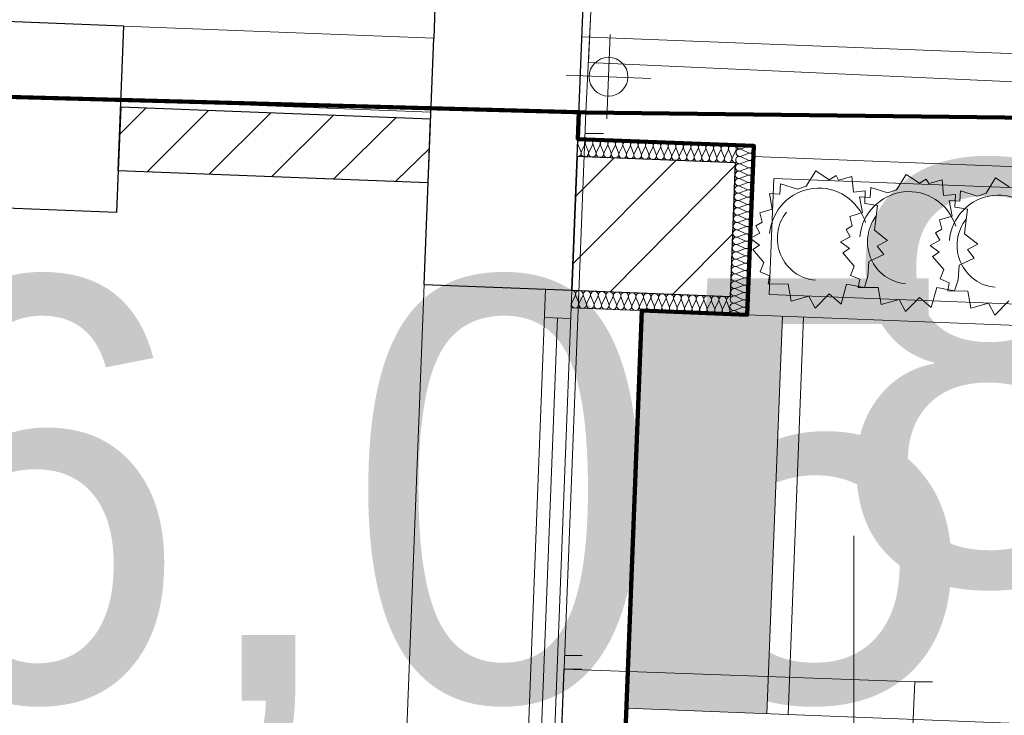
# Model space of a CAD drawing. Extents: x -134780 to 5540120, y 74663 to 5964901.
# Tile 66 of 84: x 5539591.7 to 5539594.5, y 5961351.8 to 5961353.77. Entities that reach past the tile are written whole.
import ezdxf
from ezdxf import colors
from ezdxf.entities.mleader import LeaderData, LeaderLine
from ezdxf.lldxf.tags import DXFTag
from ezdxf.math import Vec2, Vec3

# ---------------------------------------------------------------- set-up
doc = ezdxf.new("R2010")
doc.units = 0
doc.header["$MEASUREMENT"] = 0
doc.set_wipeout_variables(frame=1)
doc.linetypes.add('Krawędzie ukryte', pattern=[150, 100, -50])
doc.linetypes.add('L_0_03', pattern=[1, 0.5, -0.5])
for name, color, linetype, lineweight in [('#opisy', 7, 'Continuous', 0), ('0_Nr_Pióra__7', 7, 'Continuous', 13), ('312_budynek_ewidencyjny_Nr_Pióra__7', 7, 'Continuous', 13), ('Arch drogi_Nr_Pióra__21', 7, 'Continuous', 9), ('ARCH MAPA RUSINOWO_Nr_Pióra__60', 230, 'Continuous', 211), ('Arch opisy_Nr_Pióra__80', 3, 'Continuous', 211), ('Arch schody_Nr_Pióra__21', 7, 'Continuous', 9), ('Arch wyburzenia_Nr_Pióra__46', 5, 'Continuous', 13), ('arch wypelnienia_Nr_Pióra__118', 7, 'Continuous', 211), ('Arch ściany nośne_Nr_Pióra__21', 7, 'Continuous', 9), ('Arch ściany nośne_Nr_Pióra__27', 7, 'Continuous', 30), ('INWENT RURY SPUSTOWE_Nr_Pióra__21', 7, 'Continuous', 9), ('INWENT RZĘDNE_Nr_Pióra__21', 7, 'Continuous', 9), ('INWENT. DRZWI_Nr_Pióra__5', 7, 'Continuous', 13), ('INWENT.ŚCIANY_Nr_Pióra__1', 7, 'Continuous', 25), ('INWENT.ŚCIANY_Nr_Pióra__5', 7, 'Continuous', 13), ('mapa', 7, 'Continuous', 13), ('mur_op_Nr_Pióra__7', 7, 'Continuous', 13), ('swietlik_Nr_Pióra__7', 7, 'Continuous', 13), ('zasuwa_lub_zawor_Nr_Pióra__7', 7, 'Continuous', 13)]:
    doc.layers.add(name, color=color, linetype=linetype, lineweight=lineweight)
for name, color, linetype, lineweight, true_color in [('218_kontur_uzytku_gruntowego_Nr_Pióra__3', 7, 'Continuous', 18, 0xff6600), ('219_dzialka_ewidencyjna_Nr_Pióra__96', 7, 'Continuous', 13, 0x00d59f), ('Arch ocieplenie_Nr_Pióra__24', 7, 'Continuous', 9, 0x029e21), ('Arch okna_Nr_Pióra__4', 7, 'Continuous', 9, 0x029e21), ('arch wypelnienia_Nr_Pióra__17', 7, 'Continuous', 15, 0xdcd705), ('Arch wyposarzenie_Nr_Pióra__4', 7, 'Continuous', 9, 0x029e21)]:
    doc.layers.add(name, color=color, linetype=linetype, lineweight=lineweight, true_color=true_color)
for name, color, linetype in [('Arch ocieplenie', 7, 'Continuous'), ('Arch ściany nośne', 7, 'Continuous'), ('INWENT RZĘDNE', 7, 'Continuous')]:
    doc.layers.add(name, color=color, linetype=linetype)
doc.styles.add('GENERATED_STYLE_1', font='txt')
doc.styles.get("Standard").update_dxf_attribs({"font": 'txt', "bigfont": 'BIGFONT.SHX'})
tags = doc.linetypes.add('DASH', pattern=[15, 10, -5]).pattern_tags.tags
tags[6:7] = [DXFTag(74, 4), DXFTag(75, 0), DXFTag(340, '0'), DXFTag(46, 0.0), DXFTag(50, 0.0), DXFTag(44, 0.0), DXFTag(45, 0.0)]
tags[4:5] = [DXFTag(74, 4), DXFTag(75, 0), DXFTag(340, '0'), DXFTag(46, 0.0), DXFTag(50, 0.0), DXFTag(44, 0.0), DXFTag(45, 0.0)]
pattern_1 = [(45, (0, 0), (-91.92387818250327, 91.92387818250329), [])]

# ---------------------------------------------------------------- blocks, each defined once
blk = doc.blocks.new('Koty wysokościowe_8', base_point=(-119766.5278844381, 125732.9419502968))
at = {"layer": 'INWENT RZĘDNE_Nr_Pióra__21', "linetype": 'Continuous'}
blk.add_line((-119766.5278844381, 124532.9419502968), (-119766.5278844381, 126932.9419502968), dxfattribs=at)
at = {"layer": 'INWENT RZĘDNE_Nr_Pióra__21', "insert": (-119829.4838954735, 126570.7868641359), "char_height": 1200, "attachment_point": 7, "style": 'GENERATED_STYLE_1'}
blk.add_mtext('{86,05}', dxfattribs=at)
blk = doc.blocks.new('Ściana_54', base_point=(-120566.8265400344, 127629.9479055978))
at = {"layer": 'Arch ściany nośne_Nr_Pióra__21', "linetype": 'Continuous'}
h = blk.add_hatch(dxfattribs=at)
h.set_pattern_fill('Common_Brick', color=256, style=0, pattern_type=2)
h.set_pattern_definition(pattern_1)
h.paths.add_polyline_path([(-120566.8265400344, 127629.9479055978), (-120117.1699168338, 127612.3717509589), (-120102.3278306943, 127992.0817883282), (-120551.9844538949, 128009.6579429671)], flags=0)
at = {"layer": 'Arch ściany nośne_Nr_Pióra__27', "linetype": 'Continuous'}
for p, q in [((-120551.9844538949, 128009.6579429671), (-120566.8265400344, 127629.9479055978)), ((-120102.3278306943, 127992.0817883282), (-120551.9844538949, 128009.6579429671)), ((-120117.1699168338, 127612.3717509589), (-120102.3278306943, 127992.0817883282)), ((-120566.8265400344, 127629.9479055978), (-120117.1699168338, 127612.3717509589))]:
    blk.add_line(p, q, dxfattribs=at)
blk = doc.blocks.new('Ściana_5', base_point=(-121854.507707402, 127970.5021761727))
at = {"layer": 'Arch ściany nośne_Nr_Pióra__21', "linetype": 'Continuous'}
h = blk.add_hatch(dxfattribs=at)
h.set_pattern_fill('Common_Brick', color=256, style=0, pattern_type=2)
h.set_pattern_definition(pattern_1)
h.paths.add_polyline_path([(-121854.507707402, 127970.5021761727), (-120975.1791998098, 127936.1310293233), (-120968.1487379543, 128115.9936786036), (-121847.4772455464, 128150.364825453)], flags=0)
at = {"layer": 'Arch ściany nośne_Nr_Pióra__27', "linetype": 'Continuous'}
for p, q in [((-121847.4772455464, 128150.364825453), (-121854.507707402, 127970.5021761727)), ((-120968.1487379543, 128115.9936786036), (-121847.4772455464, 128150.364825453)), ((-120975.1791998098, 127936.1310293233), (-120968.1487379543, 128115.9936786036)), ((-121854.507707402, 127970.5021761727), (-120975.1791998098, 127936.1310293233))]:
    blk.add_line(p, q, dxfattribs=at)
blk = doc.blocks.new('Izolacja cieplna 14_4', base_point=(-120566.8265219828, 127629.9483674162))
at = {"layer": 'Arch ocieplenie_Nr_Pióra__24', "linetype": 'Continuous'}
for p, q in [((-120567.2982429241, 127594.8391208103), (-120557.6018542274, 127614.6768396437)), ((-120555.8033431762, 127614.6065395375), (-120547.6849964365, 127594.0724792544)), ((-120545.8860227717, 127594.0021610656), (-120536.189634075, 127613.839879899)), ((-120534.3911230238, 127613.7695797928), (-120526.2727762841, 127593.2355195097)), ((-120524.4738026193, 127593.1652013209), (-120514.7774139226, 127613.0029201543)), ((-120512.9789028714, 127612.9326200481), (-120504.8605561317, 127592.398559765)), ((-120503.0615824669, 127592.3282415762), (-120493.3651937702, 127612.1659604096)), ((-120491.566682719, 127612.0956603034), (-120483.4483359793, 127591.5616000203)), ((-120481.6493623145, 127591.4912818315), (-120471.9529736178, 127611.3290006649)), ((-120470.1544625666, 127611.2587005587), (-120462.0361158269, 127590.7246402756)), ((-120460.2371421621, 127590.6543220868), (-120450.5407534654, 127610.4920409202)), ((-120448.7422424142, 127610.421740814), (-120440.6238956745, 127589.8876805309)), ((-120438.8249220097, 127589.8173623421), (-120429.128533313, 127609.6550811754)), ((-120427.3300222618, 127609.5847810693), (-120419.2116755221, 127589.0507207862)), ((-120417.4127018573, 127588.9804025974), (-120407.7163131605, 127608.8181214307)), ((-120405.9178021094, 127608.7478213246), (-120397.7994553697, 127588.2137610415)), ((-120396.0004817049, 127588.1434428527), (-120386.3040930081, 127607.981161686)), ((-120384.505581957, 127607.9108615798), (-120376.3872352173, 127587.3768012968)), ((-120374.5882615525, 127587.306483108), (-120364.8918728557, 127607.1442019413)), ((-120363.0933618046, 127607.0739018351), (-120354.9750150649, 127586.539841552)), ((-120353.1760414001, 127586.4695233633), (-120343.4796527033, 127606.3072421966)), ((-120341.6811416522, 127606.2369420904), (-120333.5627949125, 127585.7028818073)), ((-120331.7638212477, 127585.6325636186), (-120322.0674325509, 127605.4702824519)), ((-120320.2689214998, 127605.3999823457), (-120312.1505747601, 127584.8659220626)), ((-120310.3516010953, 127584.7956038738), (-120300.6552123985, 127604.6333227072)), ((-120298.8567013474, 127604.563022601), (-120290.7383546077, 127584.0289623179)), ((-120288.9393809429, 127583.9586441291), (-120279.2429922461, 127603.7963629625)), ((-120277.444481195, 127603.7260628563), (-120269.3261344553, 127583.1920025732)), ((-120267.5271607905, 127583.1216843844), (-120257.8307720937, 127602.9594032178)), ((-120256.0322610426, 127602.8891031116), (-120247.9139143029, 127582.3550428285)), ((-120246.1149406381, 127582.2847246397), (-120236.4185519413, 127602.1224434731)), ((-120234.6200408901, 127602.0521433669), (-120226.5016941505, 127581.5180830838)), ((-120224.7027204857, 127581.447764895), (-120215.0063317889, 127601.2854837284)), ((-120213.2078207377, 127601.2151836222), (-120205.0894739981, 127580.6811233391)), ((-120203.2905003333, 127580.6108051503), (-120193.5941116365, 127600.4485239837)), ((-120191.7956005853, 127600.3782238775), (-120183.6772538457, 127579.8441635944)), ((-120181.8782801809, 127579.7738454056), (-120172.1818914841, 127599.6115642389)), ((-120170.3833804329, 127599.5412641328), (-120162.2650336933, 127579.0072038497)), ((-120160.4660600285, 127578.9368856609), (-120150.7696713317, 127598.7746044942)), ((-120148.9711602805, 127598.7043043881), (-120140.8528135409, 127578.170244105)), ((-120139.0538398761, 127578.0999259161), (-120129.3574511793, 127597.9376447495)), ((-120127.5589401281, 127597.8673446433), (-120119.4405933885, 127577.3332843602))]:
    blk.add_line(p, q, dxfattribs=at)
for centre, start_param, end_param in [((-120567.2418532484, 127619.3228091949), 5.870391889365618, 7.853981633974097), ((-120545.830099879, 127618.4858637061), 5.870391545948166, 9.837570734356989), ((-120524.4178797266, 127617.6489039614), 5.870391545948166, 9.837570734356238), ((-120503.0056595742, 127616.8119442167), 5.870391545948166, 9.837570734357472), ((-120481.5934394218, 127615.974984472), 5.870391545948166, 9.837570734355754), ((-120460.1812192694, 127615.1380247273), 5.870391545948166, 9.837570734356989), ((-120438.768999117, 127614.3010649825), 5.870391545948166, 9.837570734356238), ((-120417.3567789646, 127613.4641052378), 5.870391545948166, 9.837570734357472), ((-120395.9445588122, 127612.6271454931), 5.870391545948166, 9.837570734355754), ((-120374.5323386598, 127611.7901857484), 5.870391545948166, 9.837570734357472), ((-120353.1201185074, 127610.9532260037), 5.870391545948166, 9.837570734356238), ((-120557.6582320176, 127590.1931468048), 2.728799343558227, 6.6959790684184), ((-120331.707898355, 127610.116266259), 5.870391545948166, 9.837570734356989), ((-120310.2956782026, 127609.2793065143), 5.870391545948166, 9.837570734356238), ((-120288.8834580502, 127608.4423467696), 5.870391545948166, 9.837570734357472), ((-120267.4712378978, 127607.6053870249), 5.870391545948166, 9.837570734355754), ((-120246.0590177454, 127606.7684272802), 5.870391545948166, 9.837570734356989), ((-120224.646797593, 127605.9314675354), 5.870391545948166, 9.837570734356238), ((-120203.2345774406, 127605.0945077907), 5.870391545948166, 9.837570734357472), ((-120181.8223572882, 127604.257548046), 5.870391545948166, 9.837570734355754), ((-120160.4101371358, 127603.4205883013), 5.870391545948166, 9.837570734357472), ((-120138.9979169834, 127602.5836285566), 5.870391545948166, 9.837570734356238), ((-120117.585696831, 127601.7466688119), 1.570796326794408, 3.554385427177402), ((-120536.2460118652, 127589.3561870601), 2.728799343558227, 6.6959790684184), ((-120514.8337917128, 127588.5192273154), 2.728799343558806, 6.695979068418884), ((-120493.4215715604, 127587.6822675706), 2.728799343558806, 6.695979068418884), ((-120472.009351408, 127586.8453078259), 2.728799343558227, 6.695979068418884), ((-120450.5971312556, 127586.0083480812), 2.728799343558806, 6.695979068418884), ((-120429.1849111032, 127585.1713883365), 2.728799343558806, 6.695979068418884), ((-120407.7726909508, 127584.3344285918), 2.728799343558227, 6.6959790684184), ((-120386.3604707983, 127583.4974688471), 2.728799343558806, 6.695979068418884), ((-120364.9482506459, 127582.6605091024), 2.728799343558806, 6.695979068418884), ((-120343.5360304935, 127581.8235493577), 2.728799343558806, 6.695979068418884), ((-120322.1238103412, 127580.986589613), 2.728799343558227, 6.695979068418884), ((-120300.7115901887, 127580.1496298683), 2.728799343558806, 6.695979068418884), ((-120279.2993700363, 127579.3126701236), 2.728799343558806, 6.695979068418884), ((-120257.8871498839, 127578.4757103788), 2.728799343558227, 6.6959790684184), ((-120236.4749297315, 127577.6387506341), 2.728799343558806, 6.695979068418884), ((-120215.0627095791, 127576.8017908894), 2.728799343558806, 6.695979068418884), ((-120193.6504894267, 127575.9648311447), 2.728799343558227, 6.695979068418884), ((-120172.2382692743, 127575.1278714), 2.728799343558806, 6.695979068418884), ((-120150.8260491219, 127574.2909116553), 2.728799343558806, 6.695979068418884), ((-120129.4138289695, 127573.4539519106), 2.728799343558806, 6.695979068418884)]:
    blk.add_ellipse(centre, major_axis=(10.70587776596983, -0.4184707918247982), ratio=0.9924977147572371, start_param=start_param, end_param=end_param, dxfattribs=at)
blk = doc.blocks.new('Izolacja cieplna 14_3', base_point=(-120551.9844538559, 128009.6579439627))
at = {"layer": 'Arch ocieplenie_Nr_Pióra__24', "linetype": 'Continuous'}
for p, q in [((-120549.7142258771, 128044.6968906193), (-120541.5958871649, 128024.1628306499)), ((-120539.7973761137, 128024.0925305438), (-120530.1009793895, 128043.9302490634)), ((-120528.3020057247, 128043.8599308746), (-120520.1836670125, 128023.3258709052)), ((-120518.3851559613, 128023.2555707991), (-120508.6887592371, 128043.0932893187)), ((-120506.8897855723, 128043.0229711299), (-120498.7714468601, 128022.4889111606)), ((-120496.9729358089, 128022.4186110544), (-120487.2765390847, 128042.256329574)), ((-120485.4775654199, 128042.1860113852), (-120477.3592267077, 128021.6519514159)), ((-120475.5607156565, 128021.5816513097), (-120465.8643189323, 128041.4193698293)), ((-120464.0653452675, 128041.3490516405), (-120455.9470065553, 128020.8149916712)), ((-120454.1484955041, 128020.744691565), (-120444.4520987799, 128040.5824100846)), ((-120442.6531251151, 128040.5120918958), (-120434.5347864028, 128019.9780319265)), ((-120432.7362753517, 128019.9077318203), (-120423.0398786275, 128039.7454503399)), ((-120421.2409049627, 128039.6751321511), (-120413.1225662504, 128019.1410721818)), ((-120411.3240551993, 128019.0707720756), (-120401.6276584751, 128038.9084905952)), ((-120399.8286848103, 128038.8381724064), (-120391.710346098, 128018.3041124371)), ((-120389.9118350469, 128018.2338123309), (-120380.2154383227, 128038.0715308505)), ((-120378.4164646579, 128038.0012126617), (-120370.2981259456, 128017.4671526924)), ((-120368.4996148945, 128017.3968525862), (-120358.8032181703, 128037.2345711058)), ((-120357.0042445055, 128037.164252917), (-120348.8859057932, 128016.6301929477)), ((-120347.0873947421, 128016.5598928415), (-120337.3909980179, 128036.3976113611)), ((-120335.5920243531, 128036.3272931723), (-120327.4736856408, 128015.793233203)), ((-120325.6751745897, 128015.7229330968), (-120315.9787778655, 128035.5606516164)), ((-120314.1798042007, 128035.4903334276), (-120306.0614654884, 128014.9562734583)), ((-120304.2629544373, 128014.8859733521), (-120294.5665577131, 128034.7236918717)), ((-120292.7675840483, 128034.6533736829), (-120284.649245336, 128014.1193137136)), ((-120282.8507342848, 128014.0490136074), (-120273.1543375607, 128033.886732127)), ((-120271.3553638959, 128033.8164139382), (-120263.2370251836, 128013.2823539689)), ((-120261.4385141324, 128013.2120538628), (-120251.7421174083, 128033.0497723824)), ((-120249.9431437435, 128032.9794541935), (-120241.8248050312, 128012.4453942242)), ((-120240.02629398, 128012.3750941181), (-120230.3298972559, 128032.2128126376)), ((-120228.5309235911, 128032.1424944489), (-120220.4125848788, 128011.6084344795)), ((-120218.6140738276, 128011.5381343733), (-120208.9176771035, 128031.3758528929)), ((-120207.1187034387, 128031.3055347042), (-120199.0003647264, 128010.7714747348)), ((-120197.2018536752, 128010.7011746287), (-120187.5054569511, 128030.5388931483)), ((-120185.7064832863, 128030.4685749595), (-120177.588144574, 128009.9345149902)), ((-120175.7896335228, 128009.864214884), (-120166.0932367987, 128029.7019334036)), ((-120164.2942631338, 128029.6316152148), (-120156.1759244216, 128009.0975552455)), ((-120154.3774133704, 128009.0272551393), (-120144.6810166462, 128028.8649736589)), ((-120142.8820429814, 128028.7946554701), (-120134.7637042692, 128008.2605955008)), ((-120132.965193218, 128008.1902953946), (-120123.2687964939, 128028.0280139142)), ((-120121.469822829, 128027.9576957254), (-120113.3514841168, 128007.4236357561)), ((-120111.5529730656, 128007.3533356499), (-120101.8565763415, 128027.1910541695))]:
    blk.add_line(p, q, dxfattribs=at)
for centre, start_param, end_param in [((-120539.7409782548, 128048.5762225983), 5.870391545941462, 9.837571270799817), ((-120518.3287581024, 128047.7392628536), 5.870391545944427, 9.837571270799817), ((-120496.91653795, 128046.9023031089), 5.870391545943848, 9.837571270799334), ((-120475.5043177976, 128046.0653433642), 5.870391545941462, 9.837571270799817), ((-120454.0920976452, 128045.2283836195), 5.870391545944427, 9.837571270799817), ((-120432.6798774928, 128044.3914238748), 5.870391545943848, 9.837571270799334), ((-120411.2676573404, 128043.5544641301), 5.870391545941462, 9.837571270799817), ((-120389.855437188, 128042.7175043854), 5.870391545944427, 9.837571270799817), ((-120368.4432170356, 128041.8805446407), 5.870391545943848, 9.837571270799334), ((-120347.0309968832, 128041.043584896), 5.870391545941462, 9.837571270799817), ((-120325.6187767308, 128040.2066251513), 5.870391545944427, 9.837571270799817), ((-120304.2065565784, 128039.3696654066), 5.870391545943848, 9.837571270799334), ((-120282.794336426, 128038.5327056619), 5.870391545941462, 9.837571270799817), ((-120261.3821162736, 128037.6957459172), 5.870391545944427, 9.837571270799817), ((-120239.9698961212, 128036.8587861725), 5.870391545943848, 9.837571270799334), ((-120218.5576759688, 128036.0218264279), 5.870391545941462, 9.837571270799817), ((-120197.1454558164, 128035.1848666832), 5.870391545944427, 9.837571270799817), ((-120175.733235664, 128034.3479069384), 5.870391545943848, 9.837571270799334), ((-120154.3210155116, 128033.5109471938), 5.870391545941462, 9.837571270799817), ((-120132.9087953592, 128032.6739874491), 5.870391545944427, 9.837571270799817), ((-120111.4965752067, 128031.8370277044), 5.870391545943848, 9.837571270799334), ((-120551.5691225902, 128020.283502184), 4.712388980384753, 6.695978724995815), ((-120530.1573689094, 128019.4465646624), 2.728799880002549, 6.695979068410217), ((-120508.745148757, 128018.6096049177), 2.728799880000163, 6.695979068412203), ((-120487.3329286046, 128017.772645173), 2.728799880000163, 6.695979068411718), ((-120465.9207084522, 128016.9356854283), 2.728799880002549, 6.695979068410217), ((-120444.5084882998, 128016.0987256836), 2.728799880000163, 6.695979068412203), ((-120423.0962681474, 128015.2617659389), 2.728799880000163, 6.695979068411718), ((-120401.684047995, 128014.4248061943), 2.728799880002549, 6.695979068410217), ((-120380.2718278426, 128013.5878464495), 2.728799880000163, 6.695979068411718), ((-120358.8596076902, 128012.7508867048), 2.728799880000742, 6.695979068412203), ((-120337.4473875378, 128011.9139269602), 2.728799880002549, 6.695979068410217), ((-120316.0351673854, 128011.0769672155), 2.728799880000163, 6.695979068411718), ((-120294.622947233, 128010.2400074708), 2.728799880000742, 6.695979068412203), ((-120273.2107270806, 128009.4030477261), 2.728799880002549, 6.695979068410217), ((-120251.7985069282, 128008.5660879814), 2.728799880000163, 6.695979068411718), ((-120230.3862867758, 128007.7291282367), 2.728799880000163, 6.695979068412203), ((-120208.9740666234, 128006.892168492), 2.728799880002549, 6.695979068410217), ((-120187.561846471, 128006.0552087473), 2.728799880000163, 6.695979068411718), ((-120166.1496263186, 128005.2182490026), 2.728799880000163, 6.695979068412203), ((-120144.7374061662, 128004.3812892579), 2.728799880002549, 6.695979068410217), ((-120123.3251860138, 128003.5443295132), 2.728799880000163, 6.695979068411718), ((-120101.9129658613, 128002.7073697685), 2.728799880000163, 4.712388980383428)]:
    blk.add_ellipse(centre, major_axis=(10.70587776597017, -0.418470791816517), ratio=0.9924977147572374, start_param=start_param, end_param=end_param, dxfattribs=at)
blk = doc.blocks.new('Izolacja cieplna 14_2', base_point=(-120100.375368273, 128042.0441182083))
at = {"layer": 'Arch ocieplenie_Nr_Pióra__24', "linetype": 'Continuous'}
for p, q in [((-120066.1506314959, 128018.943687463), (-120086.6756090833, 128011.0577063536)), ((-120085.9289485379, 128030.1597719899), (-120066.0821476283, 128020.695733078)), ((-120065.3355046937, 128039.7973481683), (-120085.8604822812, 128031.9113670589)), ((-120087.5592021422, 127988.4524505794), (-120067.7124012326, 127978.9884116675)), ((-120066.965758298, 127998.0900267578), (-120087.4907358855, 127990.2040456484)), ((-120086.74407534, 128009.3061112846), (-120066.8972744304, 127999.8420723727)), ((-120088.3743289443, 127967.5987898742), (-120068.5275280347, 127958.1347509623)), ((-120067.7808851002, 127977.2363660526), (-120088.3058626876, 127969.3503849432)), ((-120069.4111387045, 127935.5290446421), (-120089.9361162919, 127927.6430635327)), ((-120089.1894557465, 127946.745129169), (-120069.3426548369, 127937.281090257)), ((-120068.5960119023, 127956.3827053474), (-120089.1209894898, 127948.496724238)), ((-120090.8197093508, 127905.0378077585), (-120070.9729084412, 127895.5737688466)), ((-120070.2262655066, 127914.6753839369), (-120090.7512430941, 127906.7894028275)), ((-120090.0045825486, 127925.8914684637), (-120070.157781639, 127916.4274295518)), ((-120091.6348361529, 127884.1841470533), (-120071.7880352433, 127874.7201081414)), ((-120071.0413923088, 127893.8217232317), (-120091.5663698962, 127885.9357421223)), ((-120072.6716459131, 127852.1144018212), (-120093.1966235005, 127844.2284207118)), ((-120092.4499629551, 127863.330486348), (-120072.6031620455, 127853.8664474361)), ((-120071.8565191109, 127872.9680625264), (-120092.3814966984, 127865.0820814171)), ((-120094.0802165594, 127821.6231649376), (-120074.2334156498, 127812.1591260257)), ((-120073.4867727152, 127831.260741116), (-120094.0117503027, 127823.3747600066)), ((-120093.2650897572, 127842.4768256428), (-120073.4182888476, 127833.0127867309)), ((-120094.8953433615, 127800.7695042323), (-120075.0485424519, 127791.3054653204)), ((-120074.3018995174, 127810.4070804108), (-120094.8268771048, 127802.5210993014)), ((-120075.9321531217, 127768.6997590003), (-120096.4571307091, 127760.8137778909)), ((-120095.7104701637, 127779.9158435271), (-120075.8636692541, 127770.4518046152)), ((-120075.1170263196, 127789.5534197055), (-120095.642003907, 127781.6674385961)), ((-120097.340723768, 127738.2085221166), (-120077.4939228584, 127728.7444832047)), ((-120076.7472799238, 127747.8460982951), (-120097.2722575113, 127739.9601171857)), ((-120096.5255969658, 127759.0621828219), (-120076.6787960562, 127749.59814391)), ((-120078.3775335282, 127706.1387768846), (-120098.9025111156, 127698.2527957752)), ((-120098.1558505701, 127717.3548614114), (-120078.3090496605, 127707.8908224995)), ((-120077.562406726, 127726.9924375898), (-120098.0873843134, 127719.1064564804)), ((-120079.1926603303, 127685.2851161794), (-120099.7176379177, 127677.39913507)), ((-120098.9709773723, 127696.5012007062), (-120079.1241764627, 127687.0371617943)), ((-120100.6012309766, 127654.7938792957), (-120080.754430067, 127645.3298403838)), ((-120080.0077871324, 127664.4314554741), (-120100.5327647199, 127656.5454743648)), ((-120099.7861041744, 127675.647540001), (-120079.9393032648, 127666.183501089)), ((-120081.6380407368, 127622.7241340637), (-120102.1630183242, 127614.8381529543)), ((-120101.4163577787, 127633.9402185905), (-120081.5695568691, 127624.4761796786)), ((-120080.8229139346, 127643.5777947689), (-120101.347891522, 127635.6918136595)), ((-120082.4531675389, 127601.8704733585), (-120102.9781451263, 127593.9844922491)), ((-120102.2314845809, 127613.0865578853), (-120082.3846836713, 127603.6225189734)), ((-120103.8617381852, 127571.3792364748), (-120084.0149372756, 127561.9151975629)), ((-120083.268294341, 127581.0168126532), (-120103.7932719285, 127573.1308315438)), ((-120103.046611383, 127592.2328971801), (-120083.1998104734, 127582.7688582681))]:
    blk.add_line(p, q, dxfattribs=at)
for centre, start_param, end_param in [((-120089.7498100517, 128041.6287869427), 3.141592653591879, 5.125182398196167), ((-120061.4461733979, 128030.0799164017), 4.299595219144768, 8.266774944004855), ((-120090.5649151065, 128020.7755805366), 1.158003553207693, 5.125182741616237), ((-120062.2613002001, 128009.2262556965), 4.299595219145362, 8.266774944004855), ((-120092.1951687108, 127979.0682591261), 1.158003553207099, 5.12518274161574), ((-120091.3800419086, 127999.9219198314), 1.158003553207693, 5.12518274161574), ((-120063.0764270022, 127988.3725949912), 4.299595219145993, 8.266774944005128), ((-120093.010295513, 127958.2145984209), 1.158003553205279, 5.12518274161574), ((-120064.7066806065, 127946.6652735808), 4.299595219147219, 8.266774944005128), ((-120063.8915538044, 127967.518934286), 4.299595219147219, 8.266774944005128), ((-120093.8254223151, 127937.3609377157), 1.158003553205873, 5.125182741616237), ((-120065.5218074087, 127925.8116128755), 4.299595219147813, 8.266774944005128), ((-120095.4556759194, 127895.6536163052), 1.158003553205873, 5.12518274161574), ((-120094.6405491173, 127916.5072770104), 1.158003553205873, 5.125182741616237), ((-120066.3369342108, 127904.9579521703), 4.299595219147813, 8.266774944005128), ((-120096.2708027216, 127874.7999556), 1.158003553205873, 5.125182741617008), ((-120067.9671878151, 127863.2506307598), 4.299595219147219, 8.266774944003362), ((-120067.152061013, 127884.1042914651), 4.299595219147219, 8.26677494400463), ((-120097.0859295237, 127853.9462948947), 1.158003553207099, 5.12518274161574), ((-120068.7823146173, 127842.3969700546), 4.299595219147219, 8.266774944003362), ((-120098.716183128, 127812.2389734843), 1.158003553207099, 5.12518274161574), ((-120097.9010563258, 127833.0926341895), 1.158003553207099, 5.12518274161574), ((-120069.5974414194, 127821.5433093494), 4.299595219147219, 8.266774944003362), ((-120099.5313099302, 127791.3853127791), 1.158003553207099, 5.12518274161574), ((-120071.2276950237, 127779.8359879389), 4.299595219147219, 8.266774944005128), ((-120070.4125682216, 127800.6896486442), 4.299595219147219, 8.266774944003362), ((-120100.3464367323, 127770.5316520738), 1.158003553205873, 5.12518274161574), ((-120072.0428218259, 127758.9823272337), 4.299595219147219, 8.266774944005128), ((-120101.9766903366, 127728.8243306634), 1.158003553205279, 5.12518274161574), ((-120101.1615635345, 127749.6779913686), 1.158003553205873, 5.12518274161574), ((-120072.857948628, 127738.1286665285), 4.299595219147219, 8.266774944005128), ((-120102.7918171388, 127707.9706699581), 1.158003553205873, 5.125182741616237), ((-120074.4882022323, 127696.421345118), 4.299595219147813, 8.266774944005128), ((-120073.6730754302, 127717.2750058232), 4.299595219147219, 8.266774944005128), ((-120103.6069439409, 127687.1170092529), 1.158003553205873, 5.125182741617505), ((-120075.3033290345, 127675.5676844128), 4.299595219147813, 8.26677494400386), ((-120105.2371975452, 127645.4096878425), 1.158003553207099, 5.12518274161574), ((-120104.4220707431, 127666.2633485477), 1.158003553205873, 5.125182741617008), ((-120076.1184558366, 127654.7140237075), 4.299595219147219, 8.266774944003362), ((-120106.0523243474, 127624.5560271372), 1.158003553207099, 5.12518274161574), ((-120077.7487094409, 127613.0067022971), 4.299595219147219, 8.266774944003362), ((-120076.9335826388, 127633.8603630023), 4.299595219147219, 8.266774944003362), ((-120107.6825779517, 127582.8487057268), 1.158003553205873, 5.12518274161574), ((-120106.8674511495, 127603.702366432), 1.158003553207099, 5.12518274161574), ((-120078.5638362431, 127592.1530415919), 4.299595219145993, 8.26677494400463), ((-120108.4977047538, 127561.9950450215), 1.158003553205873, 3.141592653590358), ((-120079.3789630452, 127571.2993808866), 4.299595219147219, 8.26677494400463)]:
    blk.add_ellipse(centre, major_axis=(10.62555921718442, -0.4153313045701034), ratio=0.9812757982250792, start_param=start_param, end_param=end_param, dxfattribs=at)
blk = doc.blocks.new('mapa')
at = {"layer": 'arch wypelnienia_Nr_Pióra__17', "linetype": 'Continuous', "lineweight": 0}
blk.add_hatch(color=253, dxfattribs=at).paths.add_polyline_path([(5539593.82422132, 5961351.802274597), (5539593.868356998, 5961352.93141234), (5539593.468662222, 5961352.947035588), (5539593.424526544, 5961351.817897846)], flags=0)
at = {"layer": '0_Nr_Pióra__7', "color": 252, "linetype": 'Continuous'}
for p, q in [((5539593.31, 5961353.51), (5539593.359999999, 5961353.51)), ((5539593.31, 5961353.51), (5539593.359999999, 5961353.51)), ((5539593.31, 5961353.45), (5539593.359999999, 5961353.45)), ((5539593.31, 5961353.45), (5539593.359999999, 5961353.45)), ((5539593.31, 5961353.45), (5539593.359999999, 5961353.45)), ((5539593.31, 5961353.45), (5539593.359999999, 5961353.45)), ((5539593.31, 5961353.45), (5539593.359999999, 5961353.45)), ((5539593.31, 5961353.45), (5539593.359999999, 5961353.45)), ((5539593.31, 5961353.45), (5539593.359999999, 5961353.45)), ((5539593.249728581, 5961351.968056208), (5539593.299728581, 5961351.968056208)), ((5539593.248192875, 5961351.92876771), (5539593.298192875, 5961351.92876771)), ((5539594.244, 5961351.893), (5539594.294, 5961351.893))]:
    blk.add_line(p, q, dxfattribs=at)
at = {"layer": '218_kontur_uzytku_gruntowego_Nr_Pióra__3', "color": 252, "linetype": 'L_0_03', "flags": 128}
for points in [[(5539593.31, 5961353.51), (5539586.990000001, 5961353.68)], [(5539586.990000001, 5961353.68), (5539593.31, 5961353.51)], [(5539595.990000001, 5961353.48), (5539593.31, 5961353.51)], [(5539593.31, 5961353.51), (5539595.990000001, 5961353.48)]]:
    blk.add_lwpolyline(points, dxfattribs=at)
at = {"layer": '219_dzialka_ewidencyjna_Nr_Pióra__96', "color": 252, "linetype": 'Continuous', "flags": 128}
for points in [[(5539586.990000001, 5961353.68), (5539593.31, 5961353.51)], [(5539593.31, 5961353.51), (5539606.76, 5961353.35)]]:
    blk.add_lwpolyline(points, dxfattribs=at)
at = {"layer": '312_budynek_ewidencyjny_Nr_Pióra__7', "color": 252, "linetype": 'Continuous'}
blk.add_line((5539593.31, 5961353.51), (5539592.23, 5961325.88), dxfattribs=at)
at = {"layer": '312_budynek_ewidencyjny_Nr_Pióra__7', "color": 252, "linetype": 'Continuous', "flags": 128}
for points in [[(5539593.78, 5961363.04), (5539593.31, 5961353.51)], [(5539593.31, 5961353.51), (5539586.990000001, 5961353.68)], [(5539586.990000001, 5961353.68), (5539593.31, 5961353.51)]]:
    blk.add_lwpolyline(points, dxfattribs=at)
at = {"layer": 'Arch drogi_Nr_Pióra__21', "linetype": 'Continuous'}
for p, q in [((5539593.82422132, 5961351.802274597), (5539593.868356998, 5961352.93141234)), ((5539593.884175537, 5961351.79993111), (5539593.928311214, 5961352.929068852))]:
    blk.add_line(p, q, dxfattribs=at)
at = {"layer": 'ARCH MAPA RUSINOWO_Nr_Pióra__60', "color": 252, "linetype": 'Continuous', "lineweight": 20, "flags": 128}
blk.add_lwpolyline([(5539593.31, 5961353.51), (5539586.99, 5961353.68)], dxfattribs=at)
at = {"layer": 'ARCH MAPA RUSINOWO_Nr_Pióra__60', "linetype": 'Continuous', "lineweight": 20, "flags": 128}
blk.add_lwpolyline([(5539593.31, 5961353.51), (5539606.76, 5961353.349999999)], dxfattribs=at)
at = {"layer": 'Arch okna_Nr_Pióra__4', "color": 252, "linetype": 'Continuous'}
for p, q in [((5539592.851088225, 5961353.021213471), (5539592.760863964, 5961350.712976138)), ((5539593.195824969, 5961353.007738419), (5539593.105600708, 5961350.699501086)), ((5539593.27076774, 5961353.004809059), (5539593.18054348, 5961350.696571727)), ((5539593.230171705, 5961352.926334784), (5539593.146196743, 5961350.777975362)), ((5539593.192700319, 5961352.927799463), (5539593.267643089, 5961352.924870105))]:
    blk.add_line(p, q, dxfattribs=at)
at = {"layer": 'Arch opisy_Nr_Pióra__80', "linetype": 'DASH', "ltscale": 0.2}
for q in [(5539586.99, 5961353.68), (5539606.76, 5961353.349999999)]:
    blk.add_line((5539593.31, 5961353.51), q, dxfattribs=at)
at = {"layer": 'Arch schody_Nr_Pióra__21', "color": 252, "linetype": 'Continuous'}
for p, q in [((5539593.768432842, 5961352.93531817), (5539593.786008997, 5961353.384974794)), ((5539594.685322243, 5961353.349822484), (5539593.786008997, 5961353.384974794)), ((5539593.843619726, 5961353.32267709), (5539593.830730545, 5961352.992928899)), ((5539594.623024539, 5961353.292211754), (5539593.843619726, 5961353.32267709)), ((5539593.830730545, 5961352.992928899), (5539594.610135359, 5961352.962463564)), ((5539593.768432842, 5961352.93531817), (5539594.667746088, 5961352.900165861)), ((5539593.424526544, 5961351.817897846), (5539597.511405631, 5961351.658150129))]:
    blk.add_line(p, q, dxfattribs=at)
at = {"layer": 'Arch wyburzenia_Nr_Pióra__46', "color": 252, "linetype": 'Continuous'}
for p, q in [((5539593.78718122, 5961353.414952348), (5539593.28756275, 5961353.434481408)), ((5539593.768433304, 5961352.935318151), (5539593.78718122, 5961353.414952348)), ((5539593.268814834, 5961352.954847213), (5539593.768433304, 5961352.935318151))]:
    blk.add_line(p, q, dxfattribs=at)
at = {"layer": 'arch wypelnienia_Nr_Pióra__118', "linetype": 'Continuous', "flags": 128}
blk.add_lwpolyline([(5539579.088503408, 5961327.108979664), (5539579.056085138, 5961326.279612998), (5539592.70566182, 5961325.746081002), (5539592.738079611, 5961326.575449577), (5539592.438309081, 5961326.587167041), (5539592.731244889, 5961334.081442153), (5539592.877268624, 5961337.808595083), (5539594.915375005, 5961337.728916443), (5539595.057323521, 5961341.359881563), (5539593.023003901, 5961341.435626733), (5539593.468662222, 5961352.947035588), (5539593.768433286, 5961352.935317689), (5539593.78718122, 5961353.414952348), (5539593.28756275, 5961353.434481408), (5539593.290535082, 5961353.510523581), (5539586.99, 5961353.68), (5539586.89, 5961350.36), (5539580.53, 5961350.62), (5539580.536283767, 5961350.808512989), (5539580.015547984, 5961350.825870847), (5539579.996800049, 5961350.346236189), (5539580.296571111, 5961350.334519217), (5539579.388274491, 5961327.097264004)], close=True, dxfattribs=at)
at = {"layer": 'arch wypelnienia_Nr_Pióra__17', "color": 253, "linetype": 'Continuous', "lineweight": 0}
blk.add_line((5539593.468662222, 5961352.947035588), (5539593.382343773, 5961350.73872195), dxfattribs=at)
at = {"layer": 'Arch wyposarzenie_Nr_Pióra__4', "color": 252, "linetype": 'Continuous'}
for p, q in [((5539593.935849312, 5961353.300279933), (5539593.96297468, 5961353.343975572)), ((5539593.96297468, 5961353.343975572), (5539594.00117156, 5961353.318698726)), ((5539594.00117156, 5961353.318698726), (5539594.020455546, 5961353.330687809)), ((5539594.020455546, 5961353.330687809), (5539594.027541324, 5961353.317972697)), ((5539594.191730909, 5961353.290278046), (5539594.218856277, 5961353.333973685)), ((5539594.218856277, 5961353.333973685), (5539594.257053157, 5961353.308696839)), ((5539593.861055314, 5961353.278186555), (5539593.862896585, 5961353.306858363)), ((5539593.862896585, 5961353.306858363), (5539593.911173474, 5961353.291881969)), ((5539594.027541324, 5961353.317972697), (5539594.065454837, 5961353.328433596)), ((5539594.065454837, 5961353.328433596), (5539594.069703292, 5961353.283608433)), ((5539594.257053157, 5961353.308696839), (5539594.276337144, 5961353.320685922)), ((5539594.276337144, 5961353.320685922), (5539594.283422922, 5961353.307970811)), ((5539594.283422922, 5961353.307970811), (5539594.321336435, 5961353.318431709)), ((5539594.321336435, 5961353.318431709), (5539594.32558489, 5961353.273606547)), ((5539594.446012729, 5961353.280338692), (5539594.473138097, 5961353.32403433)), ((5539594.473138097, 5961353.32403433), (5539594.511334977, 5961353.298757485)), ((5539593.83937842, 5961353.235343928), (5539593.831367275, 5961353.279917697)), ((5539593.831367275, 5961353.279917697), (5539593.861055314, 5961353.278186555)), ((5539593.911173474, 5961353.291881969), (5539593.935849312, 5961353.300279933)), ((5539594.069703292, 5961353.283608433), (5539594.103069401, 5961353.287363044)), ((5539594.103069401, 5961353.287363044), (5539594.101987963, 5961353.251093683)), ((5539594.116936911, 5961353.268184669), (5539594.118778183, 5961353.296856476)), ((5539594.118778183, 5961353.296856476), (5539594.167055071, 5961353.281880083)), ((5539594.167055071, 5961353.281880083), (5539594.191730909, 5961353.290278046)), ((5539594.32558489, 5961353.273606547), (5539594.358950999, 5961353.277361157)), ((5539594.358950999, 5961353.277361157), (5539594.357869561, 5961353.241091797)), ((5539594.371218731, 5961353.258245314), (5539594.373060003, 5961353.286917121)), ((5539594.373060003, 5961353.286917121), (5539594.421336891, 5961353.271940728)), ((5539594.421336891, 5961353.271940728), (5539594.446012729, 5961353.280338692)), ((5539594.095260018, 5961353.225342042), (5539594.087248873, 5961353.269915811)), ((5539594.087248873, 5961353.269915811), (5539594.116936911, 5961353.268184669)), ((5539594.101987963, 5961353.251093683), (5539594.10886223, 5961353.250428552)), ((5539594.10886223, 5961353.250428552), (5539594.137838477, 5961353.245260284)), ((5539594.349541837, 5961353.215402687), (5539594.341530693, 5961353.259976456)), ((5539594.341530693, 5961353.259976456), (5539594.371218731, 5961353.258245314)), ((5539593.803688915, 5961353.224865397), (5539593.83937842, 5961353.235343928)), ((5539593.810604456, 5961353.198040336), (5539593.803688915, 5961353.224865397)), ((5539594.059570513, 5961353.214863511), (5539594.095260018, 5961353.225342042)), ((5539594.137838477, 5961353.245260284), (5539594.129365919, 5961353.175362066)), ((5539594.357869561, 5961353.241091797), (5539594.364743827, 5961353.240426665)), ((5539594.364743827, 5961353.240426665), (5539594.393720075, 5961353.235258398)), ((5539594.393720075, 5961353.235258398), (5539594.385247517, 5961353.16536018)), ((5539593.792687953, 5961353.187624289), (5539593.810604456, 5961353.198040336)), ((5539594.066486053, 5961353.18803845), (5539594.059570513, 5961353.214863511)), ((5539594.313852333, 5961353.204924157), (5539594.349541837, 5961353.215402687)), ((5539594.320767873, 5961353.178099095), (5539594.313852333, 5961353.204924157)), ((5539593.776919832, 5961353.152443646), (5539593.804247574, 5961353.166932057)), ((5539593.804247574, 5961353.166932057), (5539593.792687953, 5961353.187624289)), ((5539594.048569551, 5961353.177622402), (5539594.066486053, 5961353.18803845)), ((5539594.060129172, 5961353.15693017), (5539594.048569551, 5961353.177622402)), ((5539594.129365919, 5961353.175362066), (5539594.166415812, 5961353.146088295)), ((5539594.302851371, 5961353.167683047), (5539594.320767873, 5961353.178099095)), ((5539594.314410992, 5961353.146990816), (5539594.302851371, 5961353.167683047)), ((5539594.385247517, 5961353.16536018), (5539594.42229741, 5961353.136086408)), ((5539593.803065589, 5961353.133287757), (5539593.776919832, 5961353.152443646)), ((5539594.032801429, 5961353.14244176), (5539594.060129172, 5961353.15693017)), ((5539594.058947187, 5961353.123285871), (5539594.032801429, 5961353.14244176)), ((5539594.166415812, 5961353.146088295), (5539594.137476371, 5961353.13046136)), ((5539594.287083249, 5961353.132502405), (5539594.314410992, 5961353.146990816)), ((5539594.42229741, 5961353.136086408), (5539594.393357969, 5961353.120459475)), ((5539593.783770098, 5961353.121055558), (5539593.803065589, 5961353.133287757)), ((5539593.815692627, 5961353.083654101), (5539593.783770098, 5961353.121055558)), ((5539594.039651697, 5961353.111053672), (5539594.058947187, 5961353.123285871)), ((5539594.071574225, 5961353.073652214), (5539594.039651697, 5961353.111053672)), ((5539594.137476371, 5961353.13046136), (5539594.156020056, 5961353.10617794)), ((5539594.313229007, 5961353.113346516), (5539594.287083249, 5961353.132502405)), ((5539594.293933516, 5961353.101114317), (5539594.313229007, 5961353.113346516)), ((5539594.393357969, 5961353.120459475), (5539594.411901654, 5961353.096176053)), ((5539593.805198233, 5961353.057247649), (5539593.815692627, 5961353.083654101)), ((5539594.113766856, 5961353.086311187), (5539594.11085563, 5961353.045039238)), ((5539594.156020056, 5961353.10617794), (5539594.113766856, 5961353.086311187)), ((5539594.325856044, 5961353.06371286), (5539594.293933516, 5961353.101114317)), ((5539594.411901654, 5961353.096176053), (5539594.369648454, 5961353.0763093)), ((5539593.831543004, 5961353.046383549), (5539593.805198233, 5961353.057247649)), ((5539594.061079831, 5961353.047245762), (5539594.071574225, 5961353.073652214)), ((5539594.31536165, 5961353.037306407), (5539594.325856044, 5961353.06371286)), ((5539594.369648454, 5961353.0763093), (5539594.366737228, 5961353.035037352)), ((5539593.827553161, 5961353.023269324), (5539593.831543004, 5961353.046383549)), ((5539593.884066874, 5961353.022362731), (5539593.827553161, 5961353.023269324)), ((5539594.087424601, 5961353.036381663), (5539594.061079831, 5961353.047245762)), ((5539594.083434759, 5961353.013267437), (5539594.087424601, 5961353.036381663)), ((5539594.11085563, 5961353.045039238), (5539594.100840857, 5961353.013262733)), ((5539594.341706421, 5961353.026442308), (5539594.31536165, 5961353.037306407)), ((5539594.337716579, 5961353.003328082), (5539594.341706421, 5961353.026442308)), ((5539594.366737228, 5961353.035037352), (5539594.356722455, 5961353.003260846)), ((5539593.892793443, 5961352.974380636), (5539593.884066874, 5961353.022362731)), ((5539594.050074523, 5961353.022438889), (5539594.034452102, 5961352.965741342)), ((5539594.100840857, 5961353.013262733), (5539594.050074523, 5961353.022438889)), ((5539594.139948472, 5961353.012360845), (5539594.083434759, 5961353.013267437)), ((5539594.148675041, 5961352.964378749), (5539594.139948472, 5961353.012360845)), ((5539594.305956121, 5961353.012437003), (5539594.2903337, 5961352.955739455)), ((5539594.356722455, 5961353.003260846), (5539594.305956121, 5961353.012437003)), ((5539594.394230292, 5961353.00242149), (5539594.337716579, 5961353.003328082)), ((5539594.40295686, 5961352.954439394), (5539594.394230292, 5961353.00242149)), ((5539593.943276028, 5961352.98856626), (5539593.892793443, 5961352.974380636)), ((5539593.961145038, 5961352.954472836), (5539593.943276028, 5961352.98856626)), ((5539594.000928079, 5961352.994661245), (5539593.961145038, 5961352.954472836)), ((5539594.034452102, 5961352.965741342), (5539594.000928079, 5961352.994661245)), ((5539594.199157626, 5961352.978564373), (5539594.148675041, 5961352.964378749)), ((5539594.217026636, 5961352.944470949), (5539594.199157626, 5961352.978564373)), ((5539594.256809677, 5961352.984659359), (5539594.217026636, 5961352.944470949)), ((5539594.2903337, 5961352.955739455), (5539594.256809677, 5961352.984659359)), ((5539594.453439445, 5961352.968625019), (5539594.40295686, 5961352.954439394)), ((5539594.471308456, 5961352.934531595), (5539594.453439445, 5961352.968625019)), ((5539594.511091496, 5961352.974720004), (5539594.471308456, 5961352.934531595))]:
    blk.add_line(p, q, dxfattribs=at)
for centre, major_axis, start_param, end_param in [((5539593.970995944, 5961353.152572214), (-0.005568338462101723, -0.1424566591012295), 1.927534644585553, 4.652962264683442), ((5539594.226877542, 5961353.142570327), (-0.005568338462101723, -0.1424566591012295), 1.927534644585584, 4.652962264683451), ((5539594.481159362, 5961353.132630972), (-0.005568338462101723, -0.1424566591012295), 1.927534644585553, 4.652962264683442), ((5539593.970995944, 5961353.152572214), (-0.004661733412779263, -0.1192626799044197), 4.078422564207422, 6.243896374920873), ((5539594.226877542, 5961353.142570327), (-0.004661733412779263, -0.1192626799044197), 4.078422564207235, 6.243896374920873), ((5539594.481159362, 5961353.132630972), (-0.004661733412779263, -0.1192626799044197), 4.078422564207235, 6.243896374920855)]:
    blk.add_ellipse(centre, major_axis=major_axis, ratio=0.9820051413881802, start_param=start_param, end_param=end_param, dxfattribs=at)
at = {"layer": 'INWENT RURY SPUSTOWE_Nr_Pióra__21', "color": 252, "linetype": 'Continuous'}
for p, q in [((5539593.379219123, 5961353.731127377), (5539593.369845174, 5961353.491310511)), ((5539593.254623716, 5961353.615905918), (5539593.494440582, 5961353.606531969))]:
    blk.add_line(p, q, dxfattribs=at)
blk.add_circle((5539593.374532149, 5961353.611218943), 0.05500000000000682, dxfattribs=at)
at = {"layer": 'INWENT. DRZWI_Nr_Pióra__5', "color": 252, "linetype": 'Continuous'}
blk.add_line((5539592.870226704, 5961353.510839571), (5539591.990898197, 5961353.545210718), dxfattribs=at)
at = {"layer": 'INWENT.ŚCIANY_Nr_Pióra__1', "color": 252, "linetype": 'Continuous'}
for p, q in [((5539592.90108262, 5961354.300236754), (5539592.87842891, 5961353.720679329)), ((5539593.27076774, 5961353.004809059), (5539593.320762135, 5961354.283832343)), ((5539591.999100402, 5961353.755050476), (5539591.599405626, 5961353.770673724)), ((5539591.983086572, 5961353.34536333), (5539591.999100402, 5961353.755050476)), ((5539592.86241508, 5961353.310992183), (5539592.87842891, 5961353.720679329)), ((5539591.978399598, 5961353.225454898), (5539588.301207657, 5961353.369188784)), ((5539591.983086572, 5961353.34536333), (5539591.978399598, 5961353.225454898)), ((5539592.851088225, 5961353.021213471), (5539592.86241508, 5961353.310992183)), ((5539592.851088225, 5961353.021213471), (5539593.27076774, 5961353.004809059))]:
    blk.add_line(p, q, dxfattribs=at)
at = {"layer": 'INWENT.ŚCIANY_Nr_Pióra__5', "color": 252, "linetype": 'Krawędzie ukryte'}
for p, q in [((5539591.999100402, 5961353.755050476), (5539592.87842891, 5961353.720679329)), ((5539591.983086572, 5961353.34536333), (5539592.86241508, 5961353.310992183))]:
    blk.add_line(p, q, dxfattribs=at)
at = {"layer": 'INWENT.ŚCIANY_Nr_Pióra__5', "color": 252, "linetype": 'Continuous'}
blk.add_line((5539593.298889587, 5961353.724259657), (5539594.75777552, 5961353.6672348), dxfattribs=at)
at = {"layer": 'mur_op_Nr_Pióra__7', "color": 252, "linetype": 'Continuous', "flags": 128}
for points in [[(5539593.317955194, 5961353.651682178), (5539594.984495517, 5961353.575949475), (5539595.159699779, 5961357.147751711)], [(5539593.317963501, 5961353.651681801), (5539593.340644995, 5961354.151167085)]]:
    blk.add_lwpolyline(points, dxfattribs=at)
at = {"layer": 'swietlik_Nr_Pióra__7', "color": 252, "linetype": 'Continuous', "flags": 128}
blk.add_lwpolyline([(5539594.244, 5961351.893), (5539594.191000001, 5961350.714), (5539593.202063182, 5961350.748616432), (5539593.248192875, 5961351.92876771)], close=True, dxfattribs=at)
at = {"layer": 'Arch ocieplenie', "color": 252, "linetype": 'Continuous', "lineweight": 9, "xscale": 0.001, "yscale": 0.001, "zscale": 0.001}
for name, p in [('Izolacja cieplna 14_3', (5539593.285609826, 5961353.384519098)), ('Izolacja cieplna 14_2', (5539593.737218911, 5961353.416905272)), ('Izolacja cieplna 14_4', (5539593.270767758, 5961353.004809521))]:
    blk.add_blockref(name, p, dxfattribs=at)
at = {"layer": 'Arch ściany nośne', "color": 252, "xscale": 0.001, "yscale": 0.001, "zscale": 0.001}
for name, p in [('Ściana_5', (5539591.983086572, 5961353.34536333)), ('Ściana_54', (5539593.27076774, 5961353.004809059))]:
    blk.add_blockref(name, p, dxfattribs=at)
at = {"layer": 'INWENT RZĘDNE', "color": 252, "xscale": 0.001, "yscale": 0.001, "zscale": 0.001}
blk.add_blockref('Koty wysokościowe_8', (5539594.071066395, 5961351.107803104), dxfattribs=at)
at = {"layer": 'arch wypelnienia_Nr_Pióra__17', "color": 253, "linetype": 'Continuous', "lineweight": 0, "insert": (5539585.401812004, 5961351.61603265), "char_height": 1.2, "attachment_point": 7, "style": 'GENERATED_STYLE_1'}
blk.add_mtext('{+0,30=86,05}', dxfattribs=at)

msp = doc.modelspace()

# ---------------------------------------------------------------- block references
at = {"layer": 'mapa', "color": 4, "lineweight": 40}
msp.add_blockref('mapa', (0, 0), dxfattribs=at)

# ---------------------------------------------------------------- next in the draw order: leaders
at = {"layer": '#opisy', "lineweight": 0}
ml = msp.add_multileader_mtext('Standard', dxfattribs=at)
ml.set_content('\\fArial|b0|i0|c238|p34;\\A1;G16 ', color=256)
ml.set_leader_properties()
ml.build(insert=Vec2(0, 0))
ml.multileader.update_dxf_attribs({"text_left_attachment_type": 5, "text_right_attachment_type": 5, "dogleg_length": 0.3599999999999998, "arrow_head_size": 0.18})
ctx = ml.context
ctx.base_point, ctx.char_height, ctx.arrow_head_size, ctx.landing_gap_size, ctx.plane_origin = Vec3(5539618.333294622, 5961353.104161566), 1.5, 0.18, 0.09, Vec3(5539618.670020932, 5961322.323026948)
ctx.left_attachment, ctx.right_attachment = 5, 5
notes = []
notes.append((ctx, [(0, (1, 1, 0), (5539617.973294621, 5961351.578661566), (1, 0), 0.3599999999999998, [(0, [(5539593.44872382, 5961349.235007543)], 0, [])])]))
ctx.mtext.insert, ctx.mtext.flow_direction = Vec3(5539618.423294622, 5961353.404161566), 5
for ctx, leaders in notes:
    for number, flags, end, landing, length, lines in leaders:
        leader = LeaderData()
        leader.index, (leader.has_last_leader_line, leader.has_dogleg_vector, leader.attachment_direction) = number, flags
        leader.last_leader_point, leader.dogleg_vector, leader.dogleg_length = Vec3(end), Vec3(landing), length
        for number, points, colour, breaks in lines:
            line = LeaderLine()
            line.index, line.vertices, line.color, line.breaks = number, Vec3.list(points), colors.encode_raw_color(colour), breaks
            leader.lines.append(line)
        ctx.leaders.append(leader)

# ---------------------------------------------------------------- next in the draw order: wipeouts: each hides what was drawn before it
msp.add_wipeout([(5539444.712994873, 5961266.962800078), (5539444.712994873, 5961415.462800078), (5539654.712994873, 5961415.462800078), (5539651.712994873, 5961412.412800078), (5539457.212994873, 5961412.412800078), (5539457.212994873, 5961270.012800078), (5539651.712994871, 5961270.012800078), (5539654.712994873, 5961266.962800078)]).dxf.layer = 'zasuwa_lub_zawor_Nr_Pióra__7'

doc.saveas('drawing.dxf')
